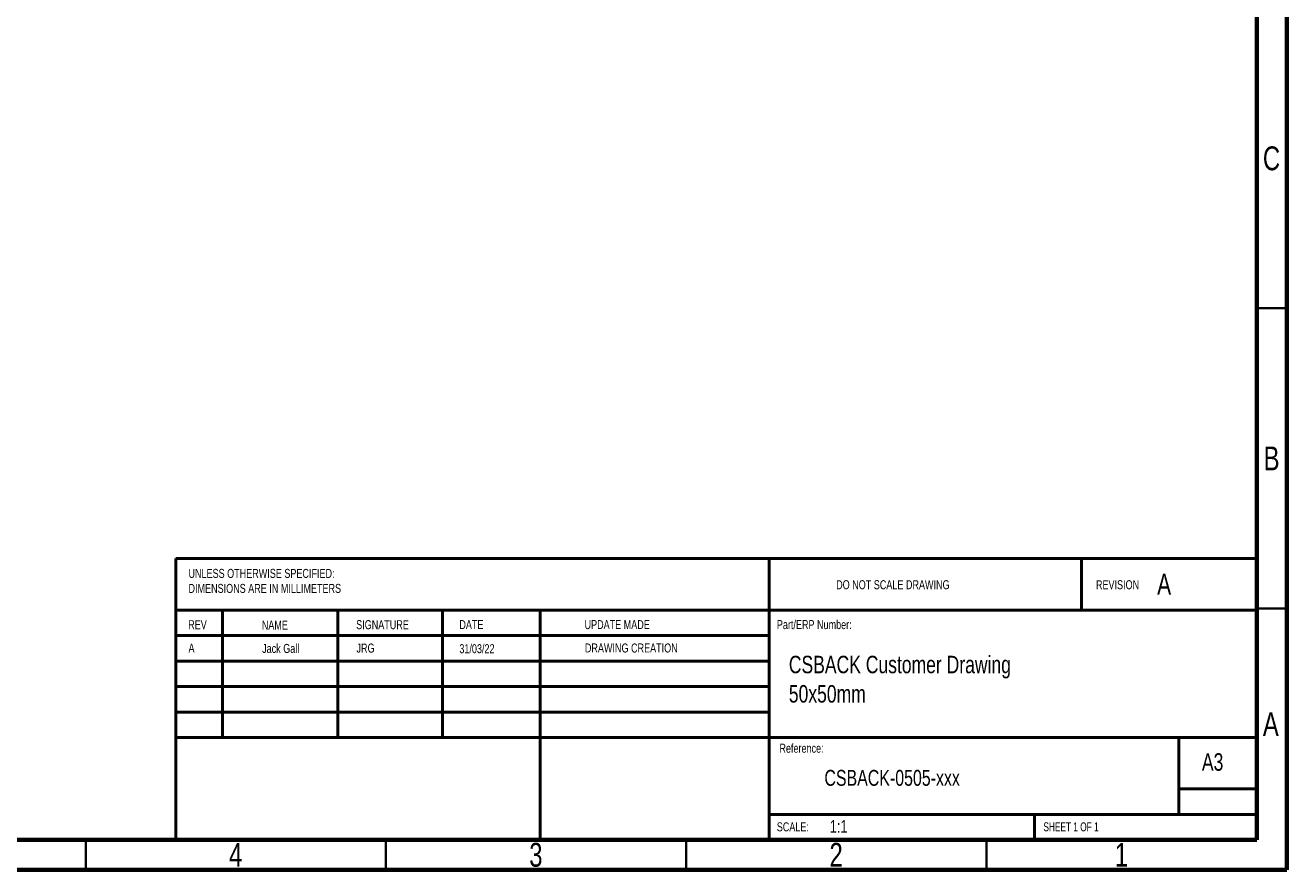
# Model space of a CAD drawing. Header units: millimetres. Extents: x 15 to 415, y 5 to 292.
# Tile 8 of 15: x 205 to 415, y 5 to 146. Entities that reach past the tile are written whole.
import ezdxf

# ---------------------------------------------------------------- set-up
doc = ezdxf.new("R2010")
doc.units = ezdxf.units.MM
doc.styles.add('SLDTEXTSTYLE0', font='TXT', dxfattribs={"width": 0.75})
doc.styles.add('SLDTEXTSTYLE1', font='TXT', dxfattribs={"width": 0.6875})

# ---------------------------------------------------------------- blocks, each defined once
blk = doc.blocks.new('SW_NOTE_0')
at = {"color": 0, "linetype": 'Continuous', "lineweight": 0, "attachment_point": 1, "style": 'SLDTEXTSTYLE0'}
for s, insert, char_height in [('CSBACK Customer Drawing', (0, 3.75), 2.9104), ('50x50mm', (0, -1.13), 2.91)]:
    blk.add_mtext(s, dxfattribs=dict(at, insert=insert, char_height=char_height))
blk = doc.blocks.new('SW_NOTE_0_1')
at = {"color": 0, "linetype": 'Continuous', "lineweight": 0, "char_height": 1.5, "attachment_point": 1, "style": 'SLDTEXTSTYLE0'}
for s, insert in [('UNLESS OTHERWISE SPECIFIED:', (0, 1.93)), ('DIMENSIONS ARE IN MILLIMETERS', (0, -0.57))]:
    blk.add_mtext(s, dxfattribs=dict(at, insert=insert))

msp = doc.modelspace()

# ---------------------------------------------------------------- linework, layer by layer
at = {"color": 7, "linetype": 'Continuous', "lineweight": 70}
for p, q in [((415, 292), (415, 5)), ((410, 287), (410, 10)), ((410, 10), (20, 10)), ((415, 5), (15, 5))]:
    msp.add_line(p, q, dxfattribs=at)
at = {"color": 7, "linetype": 'Continuous', "lineweight": 35}
for p, q in [((410, 98.5), (415, 98.5)), ((410, 48.5), (415, 48.5)), ((215, 5), (215, 10)), ((215, 10), (215, 5)), ((265, 10), (265, 5)), ((315, 10), (315, 5)), ((365, 10), (365, 5))]:
    msp.add_line(p, q, dxfattribs=at)
at = {"color": 7, "linetype": 'Continuous', "lineweight": 50}
for p, q in [((230, 56.849), (410, 56.849)), ((230, 56.849), (230, 10)), ((328.8, 56.849), (328.8, 10)), ((380.8, 48.25), (380.8, 56.849)), ((410, 48.25), (230, 48.25)), ((237.8, 48.25), (237.8, 27)), ((256.991, 48.25), (256.991, 27)), ((274.399, 48.25), (274.399, 27)), ((290.651, 10), (290.651, 48.25)), ((328.8, 44), (230, 44)), ((328.8, 39.75), (230, 39.75)), ((328.8, 35.5), (230, 35.5)), ((328.8, 31.25), (230, 31.25)), ((284.6, 27), (230, 27)), ((284.6, 27), (410, 27)), ((397, 14.25), (397, 27)), ((410, 18.5), (397, 18.5)), ((410, 14.198), (328.8, 14.198)), ((373, 10), (373, 14.25))]:
    msp.add_line(p, q, dxfattribs=at)

# ---------------------------------------------------------------- block references
at = {"color": 7, "linetype": 'Continuous', "lineweight": 0}
for name, p in [('SW_NOTE_0_1', (232.109, 53.173)), ('SW_NOTE_0', (332.083, 36.883))]:
    msp.add_blockref(name, p, dxfattribs=at)

# ---------------------------------------------------------------- texts
for s, insert, char_height, attachment_point, style in [('C', (412.459, 125.454), 3.969, 2, 'SLDTEXTSTYLE0'), ('B', (412.471, 75.481), 3.969, 2, 'SLDTEXTSTYLE0'), ('DO NOT SCALE DRAWING', (339.96, 53.217), 1.5, 1, 'SLDTEXTSTYLE0'), ('REVISION', (383.222, 53.217), 1.5, 1, 'SLDTEXTSTYLE0'), ('A', (393.409, 54.286), 3.5, 1, 'SLDTEXTSTYLE0'), ('REV', (232.062, 46.562), 1.5, 1, 'SLDTEXTSTYLE0'), ('NAME', (244.322, 46.501), 1.5, 1, 'SLDTEXTSTYLE0'), ('SIGNATURE', (260.034, 46.562), 1.5, 1, 'SLDTEXTSTYLE0'), ('DATE', (277.215, 46.576), 1.5, 1, 'SLDTEXTSTYLE0'), ('UPDATE MADE', (298.065, 46.576), 1.5, 1, 'SLDTEXTSTYLE0'), ('Part/ERP Number:', (330.09, 46.576), 1.5, 1, 'SLDTEXTSTYLE0'), ('A', (232.115, 42.665), 1.5, 1, 'SLDTEXTSTYLE0'), ('Jack Gall', (244.375, 42.604), 1.5, 1, 'SLDTEXTSTYLE0'), ('JRG', (260.086, 42.665), 1.5, 1, 'SLDTEXTSTYLE0'), ('31/03/22', (277.215, 42.561), 1.5, 1, 'SLDTEXTSTYLE0'), ('DRAWING CREATION', (298.118, 42.679), 1.5, 1, 'SLDTEXTSTYLE0'), ('A', (412.34, 31.231), 3.969, 2, 'SLDTEXTSTYLE0'), ('Reference:', (330.516, 25.986), 1.5, 1, 'SLDTEXTSTYLE0'), ('A3', (400.871, 24.406), 2.9104, 1, 'SLDTEXTSTYLE0'), ('CSBACK-0505-xxx', (338.005, 21.627), 2.64583, 1, 'SLDTEXTSTYLE0'), ('SCALE:', (330.074, 12.9), 1.5, 1, 'SLDTEXTSTYLE0'), ('1:1', (338.897, 13.272), 2.1167, 1, 'SLDTEXTSTYLE0'), ('SHEET 1 OF 1', (374.478, 12.9), 1.5, 1, 'SLDTEXTSTYLE1'), ('4', (239.96, 9.481), 3.969, 2, 'SLDTEXTSTYLE0'), ('3', (289.96, 9.481), 3.969, 2, 'SLDTEXTSTYLE0'), ('2', (339.96, 9.481), 3.969, 2, 'SLDTEXTSTYLE0'), ('1', (387.46, 9.481), 3.969, 2, 'SLDTEXTSTYLE0')]:
    msp.add_mtext(s, dxfattribs=dict(at, insert=insert, char_height=char_height, attachment_point=attachment_point, style=style))

doc.saveas('drawing.dxf')
